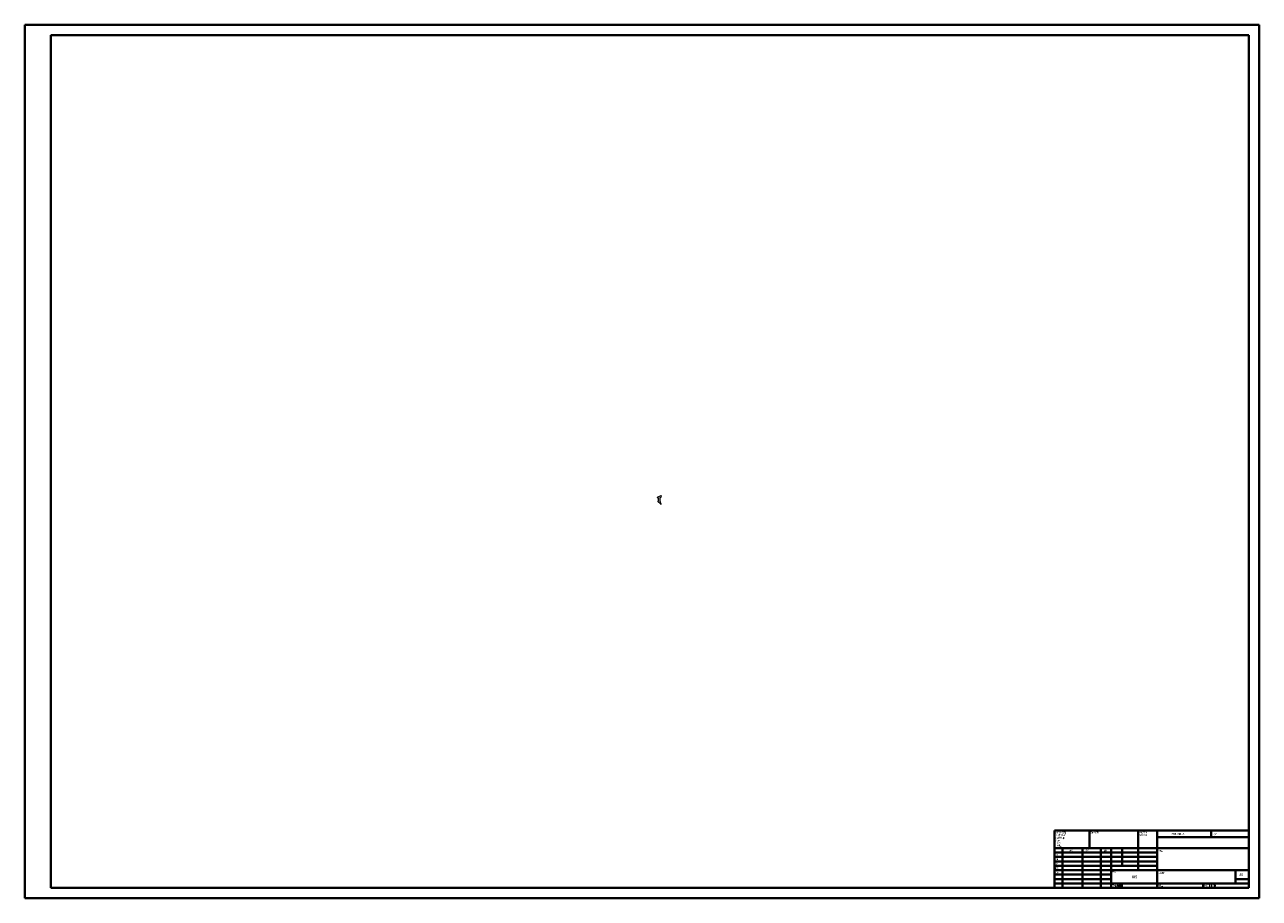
# Model space of a CAD drawing. Header units: millimetres. Extents: x 0 to 1189, y 0 to 841.
import ezdxf

# ---------------------------------------------------------------- set-up
doc = ezdxf.new("R2010")
doc.units = ezdxf.units.MM
doc.styles.add('SLDTEXTSTYLE0', font='TXT', dxfattribs={"width": 0.75, "bigfont": 'bigfont'})
doc.styles.add('SLDTEXTSTYLE1', font='TXT', dxfattribs={"width": 0.75})
doc.styles.add('SLDTEXTSTYLE2', font='TXT', dxfattribs={"width": 0.694444, "bigfont": 'bigfont'})

# ---------------------------------------------------------------- blocks, each defined once
blk = doc.blocks.new('SW_NOTE_0')
at = {"color": 0, "linetype": 'Continuous', "lineweight": 0, "char_height": 1.5, "attachment_point": 1, "style": 'SLDTEXTSTYLE0'}
for s, insert in [('\\M+18FAB锐边\\M+190B4\\M+18F9C', (0, 1.9)), ('\\M+196D1\\M+18E68\\M+19BF3\\M+190DC\\M+19266', (0, -0.6))]:
    blk.add_mtext(s, dxfattribs=dict(at, insert=insert))
blk = doc.blocks.new('SW_NOTE_1')
at = {"color": 0, "linetype": 'Continuous', "lineweight": 0, "char_height": 1.5, "attachment_point": 1, "style": 'SLDTEXTSTYLE0'}
for s, insert in [('\\M+18F9C\\M+194F1另\\M+18A4F\\M+18E77\\M+192E8:', (0, 1.9)), ('\\M+18EDA\\M+190A1\\M+18E67\\M+19770\\M+19F7C\\M+195C4', (0, -0.6)), ('\\M+1955C\\M+196CA\\M+19165糙\\M+19378:', (0, -3.1)), ('\\M+18CF6\\M+18DB7:', (0, -5.6)), ('\\M+18A70\\M+19378:', (1.7, -10.6)), ('线\\M+190AB:', (1.7, -8.1))]:
    blk.add_mtext(s, dxfattribs=dict(at, insert=insert))

msp = doc.modelspace()

# ---------------------------------------------------------------- linework, layer by layer
at = {"color": 7, "linetype": 'Continuous', "lineweight": 40}
for p, q in [((0.1, 0.2), (0.1, 841.2)), ((0.1, 841.2), (1189.1, 841.2)), ((1189.1, 0.2), (1189.1, 841.2)), ((25.1, 10.2), (25.1, 831.2)), ((25.1, 831.2), (1179.1, 831.2)), ((1179.1, 10.2), (1179.1, 831.2)), ((991.9, 65.5), (1179.1, 65.5)), ((991.9, 65.5), (991.9, 10.2)), ((1025.7, 48.5), (1025.7, 65.5)), ((1072.5, 65.5), (1072.5, 27.2)), ((1090.7, 65.5), (1090.7, 10.2)), ((1142.7, 59.1), (1142.7, 65.5)), ((1179.1, 65.5), (1179.1, 10.2)), ((1179.1, 48.5), (991.9, 48.5)), ((999.7, 48.5), (999.7, 10.2)), ((1018.9, 48.5), (1018.9, 10.2)), ((1036.3, 48.5), (1036.3, 10.2)), ((1046.5, 10.2), (1046.5, 48.5)), ((1056.9, 31.5), (1056.9, 48.5)), ((1179.1, 59.1), (1090.7, 59.1)), ((1090.7, 44.2), (991.9, 44.2)), ((1090.7, 40), (991.9, 40)), ((1090.7, 35.7), (991.9, 35.7)), ((1090.7, 31.5), (991.9, 31.5)), ((1046.5, 27.2), (991.9, 27.2)), ((1046.5, 27.2), (1179.1, 27.2)), ((1166.1, 14.5), (1166.1, 27.2)), ((1046.5, 23), (991.9, 23)), ((1046.5, 18.7), (991.9, 18.7)), ((991.9, 14.5), (1179.1, 14.5)), ((1134.9, 10.2), (1134.9, 14.5)), ((1179.1, 18.7), (1166.1, 18.7)), ((0.1, 0.2), (1189.1, 0.2)), ((25.1, 10.2), (1179.1, 10.2))]:
    msp.add_line(p, q, dxfattribs=at)
at = {"color": 7, "linetype": 'Continuous', "lineweight": 15}
for p, q in [((609.3, 386.1), (610.3, 385.6)), ((612.6, 387.6), (609.4, 386.5)), ((610.3, 382.6), (609.8, 382.4)), ((609.8, 382.1), (612.6, 379.7)), ((610.3, 385.6), (610.3, 382.6)), ((612, 386.1), (613, 386.7)), ((612, 382.1), (612, 386.1)), ((612.9, 379.9), (612, 381.9)), ((613.3, 387.2), (613.3, 387.2))]:
    msp.add_line(p, q, dxfattribs=at)
for centre, radius, start, end in [((609.4, 386.3), 0.2, 110, 240.8336), ((609.9, 382.2), 0.2, 108.9309, 229.82), ((612.5, 382.1), 0.5, 180, 204.7006), ((612.8, 387.2), 0.5, 8.485, 110), ((612.8, 387.1), 0.5, 300.1177, 8.485), ((612.8, 379.8), 0.2, 229.82, 24.7006)]:
    msp.add_arc(centre, radius, start, end, dxfattribs=at)

# ---------------------------------------------------------------- block references
at = {"color": 7, "linetype": 'Continuous', "lineweight": 0}
for name, p in [('SW_NOTE_1', (992.5, 62.2)), ('SW_NOTE_0', (1073.2, 62.3))]:
    msp.add_blockref(name, p, dxfattribs=at)

# ---------------------------------------------------------------- texts
for s, insert, char_height, attachment_point, style in [('\\M+1955C\\M+196CA\\M+19165糙\\M+19378:', (1026.3, 64.1), 1.5, 1, 'SLDTEXTSTYLE0'), ('\\M+19573调\\M+190AE\\M+18D48\\M+192F6图\\M+194E4\\M+197E1', (1104.5, 62.7), 1.5, 1, 'SLDTEXTSTYLE0'), ('\\M+18F43订', (1145.2, 62.5), 1.5, 1, 'SLDTEXTSTYLE0'), ('绘\\M+190A7', (992.1, 42.6), 1.5, 1, 'SLDTEXTSTYLE0'), ('检查', (992.3, 38.4), 1.5, 1, 'SLDTEXTSTYLE0'), ('\\M+190A9\\M+196BC', (1006.2, 46.7), 1.5, 1, 'SLDTEXTSTYLE0'), ('签\\M+196BC', (1021.9, 46.8), 1.5, 1, 'SLDTEXTSTYLE0'), ('\\M+193FA\\M+18AFA', (1039.1, 46.8), 1.5, 1, 'SLDTEXTSTYLE0'), ('标题:', (1091.8, 46.5), 1.5, 1, 'SLDTEXTSTYLE0'), ('\\M+194E1\\M+18F79', (992.3, 34.3), 1.5, 1, 'SLDTEXTSTYLE0'), ('\\M+190A7\\M+191A2', (992.3, 29.9), 1.5, 1, 'SLDTEXTSTYLE0'), ('验检', (992.5, 25.6), 1.5, 1, 'SLDTEXTSTYLE0'), ('\\M+18DDE\\M+197BF:', (1047.5, 26.2), 1.5, 1, 'SLDTEXTSTYLE0'), ('\\M+18D48\\M+192F6图\\M+18D86', (1092, 25.1), 1.5, 1, 'SLDTEXTSTYLE0'), ('A0', (1170, 24.5), 2.91, 1, 'SLDTEXTSTYLE1'), ('\\M+18F64\\M+197CA: 0.004', (1047.5, 13.2), 1.499, 1, 'SLDTEXTSTYLE0'), ('\\M+193C9胶', (1068.9, 21.7), 2.38, 2, 'SLDTEXTSTYLE0'), ('\\M+194E4\\M+197E1:', (1092, 13.1), 1.5, 1, 'SLDTEXTSTYLE0'), ('图纸 1 (\\M+18BA41)', (1136.4, 13.1), 1.5, 1, 'SLDTEXTSTYLE2')]:
    msp.add_mtext(s, dxfattribs=dict(at, insert=insert, char_height=char_height, attachment_point=attachment_point, style=style))

doc.saveas('drawing.dxf')
